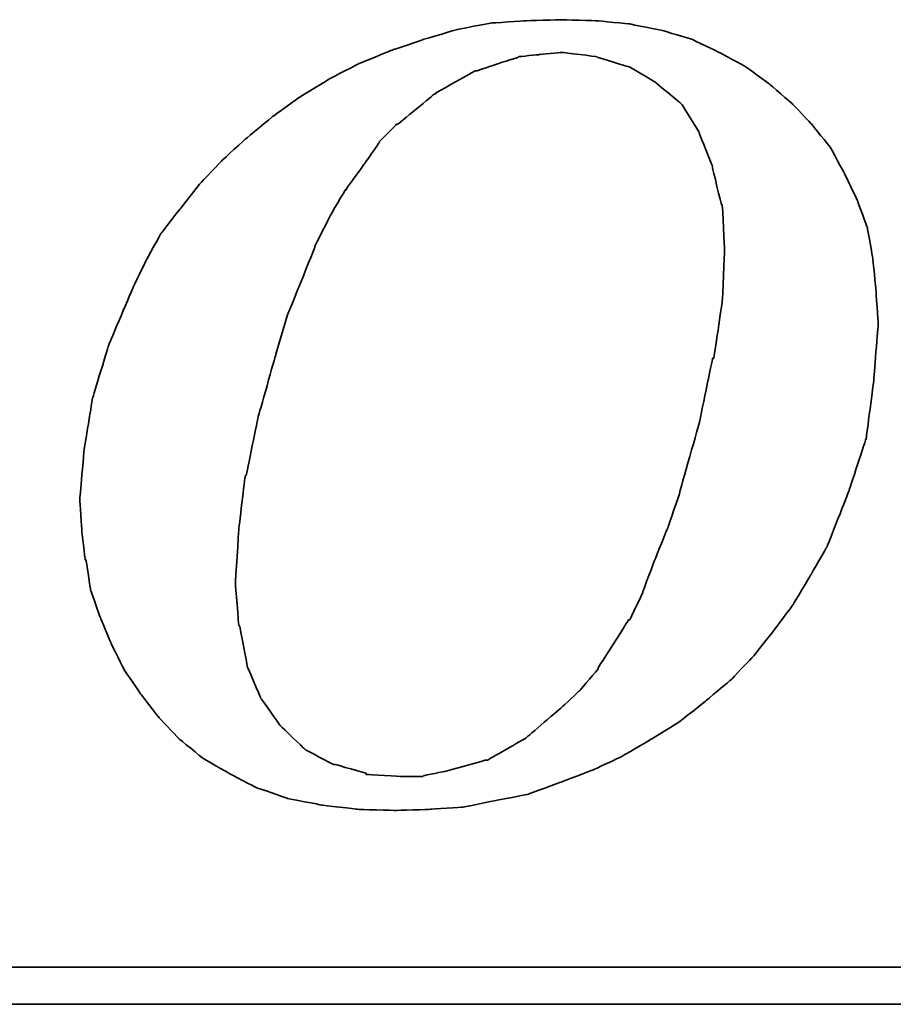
# Model space of a CAD drawing. Header units: millimetres. Extents: x 455 to 817, y 438 to 567.
# Tile 35 of 55: x 734.03 to 739.59, y 471.35 to 477.62. Entities that reach past the tile are written whole.
import ezdxf

# ---------------------------------------------------------------- set-up
doc = ezdxf.new("R2010")
doc.units = ezdxf.units.MM
doc.layers.add('DIM', color=4, linetype='CONTINUOUS')
doc.layers.add('layer 1', color=7, linetype='CONTINUOUS')

# ---------------------------------------------------------------- blocks, each defined once
blk = doc.blocks.new('TBI MOTION logo(完整正式版)')
at = {"layer": 'layer 1', "color": 22, "lineweight": 35}
for points, knots in [([(-11.34375, -6.98375), (-11.34375, -6.98375), (-10.91375, -7.43875), (-10.91375, -7.43875), (-10.91375, -7.43875), (-10.91375, -7.43875), (-10.38625, -7.87125), (-10.38625, -7.87125), (-10.38625, -7.87125), (-10.38625, -7.87125), (-9.81125, -8.20375), (-9.81125, -8.20375), (-9.81125, -8.20375), (-9.81125, -8.20375), (-9.21125, -8.51875), (-9.21125, -8.51875), (-9.21125, -8.51875), (-9.21125, -8.51875), (-8.51625, -8.75875), (-8.51625, -8.75875), (-8.51625, -8.75875), (-8.51625, -8.75875), (-7.77125, -8.90375), (-7.77125, -8.90375), (-7.77125, -8.90375), (-7.77125, -8.90375), (-6.97875, -8.99875), (-6.97875, -8.99875), (-6.97875, -8.99875), (-6.97875, -8.99875), (-6.14125, -9.02375), (-6.14125, -9.02375), (-6.14125, -9.02375), (-6.14125, -9.02375), (-5.37125, -8.99875), (-5.37125, -8.99875), (-5.37125, -8.99875), (-5.37125, -8.99875), (-4.65375, -8.94875), (-4.65375, -8.94875), (-4.65375, -8.94875), (-4.65375, -8.94875), (-3.93375, -8.80625), (-3.93375, -8.80625), (-3.93375, -8.80625), (-3.93375, -8.80625), (-3.21375, -8.66375), (-3.21375, -8.66375), (-3.21375, -8.66375), (-3.21375, -8.66375), (-2.49375, -8.39875), (-2.49375, -8.39875), (-2.49375, -8.39875), (-2.49375, -8.39875), (-1.79875, -8.13375), (-1.79875, -8.13375), (-1.79875, -8.13375), (-1.79875, -8.13375), (-1.17375, -7.84375), (-1.17375, -7.84375), (-1.17375, -7.84375), (-1.17375, -7.84375), (-0.52375, -7.46375), (-0.52375, -7.46375), (-0.52375, -7.46375), (-0.52375, -7.46375), (0.10124, -7.07875), (0.10124, -7.07875), (0.10124, -7.07875), (0.10124, -7.07875), (0.67625, -6.62375), (0.67625, -6.62375), (0.67625, -6.62375), (0.67625, -6.62375), (1.24874, -6.14375), (1.24874, -6.14375), (1.24874, -6.14375), (1.24874, -6.14375), (1.72874, -5.64125), (1.72874, -5.64125), (1.72874, -5.64125), (1.72874, -5.64125), (2.18624, -5.06375), (2.18624, -5.06375), (2.18624, -5.06375), (2.18624, -5.06375), (2.61625, -4.48874), (2.61625, -4.48874), (2.61625, -4.48874), (2.61625, -4.48874), (3.00125, -3.83874), (3.00125, -3.83874), (3.00125, -3.83874), (3.00125, -3.83874), (3.36124, -3.21374), (3.36124, -3.21374), (3.36124, -3.21374), (3.36124, -3.21374), (3.84374, -1.99125), (3.84374, -1.99125), (3.84374, -1.99125), (3.84374, -1.99125), (4.22625, -0.81875), (4.22625, -0.81875), (4.22625, -0.81875), (4.22625, -0.81875), (4.39125, 0.45624), (4.39125, 0.45624), (4.39125, 0.45624), (4.39125, 0.45624), (4.48874, 1.70124), (4.48874, 1.70124), (4.48874, 1.70124), (4.48874, 1.70124), (4.43874, 2.44625), (4.43874, 2.44625), (4.43874, 2.44625), (4.43874, 2.44625), (4.36874, 3.14125), (4.36874, 3.14125), (4.36874, 3.14125), (4.36874, 3.14125), (4.25125, 3.81125), (4.25125, 3.81125), (4.25125, 3.81125), (4.25125, 3.81125), (4.03124, 4.41125), (4.03124, 4.41125), (4.03124, 4.41125), (4.03124, 4.41125), (3.74374, 5.01125), (3.74374, 5.01125), (3.74374, 5.01125), (3.74374, 5.01125), (3.43124, 5.58875), (3.43124, 5.58875), (3.43124, 5.58875), (3.43124, 5.58875), (3.02625, 6.09125), (3.02625, 6.09125), (3.02625, 6.09125), (3.02625, 6.09125), (2.59374, 6.54875), (2.59374, 6.54875), (2.59374, 6.54875), (2.59374, 6.54875), (2.09124, 6.98125), (2.09124, 6.98125), (2.09124, 6.98125), (2.09124, 6.98125), (1.56124, 7.36625), (1.56124, 7.36625), (1.56124, 7.36625), (1.56124, 7.36625), (0.98624, 7.67625), (0.98624, 7.67625), (0.98624, 7.67625), (0.98624, 7.67625), (0.38624, 7.96375), (0.38624, 7.96375), (0.38624, 7.96375), (0.38624, 7.96375), (-0.25875, 8.15625), (-0.25875, 8.15625), (-0.25875, 8.15625), (-0.25875, 8.15625), (-0.98125, 8.30125), (-0.98125, 8.30125), (-0.98125, 8.30125), (-0.98125, 8.30125), (-1.70124, 8.37125), (-1.70124, 8.37125), (-1.70124, 8.37125), (-1.70124, 8.37125), (-2.49375, 8.39624), (-2.49375, 8.39624), (-2.49375, 8.39624), (-2.49375, 8.39624), (-3.28625, 8.37125), (-3.28625, 8.37125), (-3.28625, 8.37125), (-3.28625, 8.37125), (-4.05125, 8.32125), (-4.05125, 8.32125), (-4.05125, 8.32125), (-4.05125, 8.32125), (-4.77375, 8.18125), (-4.77375, 8.18125), (-4.77375, 8.18125), (-4.77375, 8.18125), (-5.51625, 7.96375), (-5.51625, 7.96375), (-5.51625, 7.96375), (-5.51625, 7.96375), (-6.21125, 7.72625), (-6.21125, 7.72625), (-6.21125, 7.72625), (-6.21125, 7.72625), (-6.92875, 7.43625), (-6.92875, 7.43625), (-6.92875, 7.43625), (-6.92875, 7.43625), (-7.57875, 7.10125), (-7.57875, 7.10125), (-7.57875, 7.10125), (-7.57875, 7.10125), (-8.24875, 6.69125), (-8.24875, 6.69125), (-8.24875, 6.69125), (-8.24875, 6.69125), (-8.84875, 6.26125), (-8.84875, 6.26125), (-8.84875, 6.26125), (-8.84875, 6.26125), (-9.42625, 5.78125), (-9.42625, 5.78125), (-9.42625, 5.78125), (-9.42625, 5.78125), (-9.95375, 5.30125), (-9.95375, 5.30125), (-9.95375, 5.30125), (-9.95375, 5.30125), (-10.43375, 4.79624), (-10.43375, 4.79624), (-10.43375, 4.79624), (-10.43375, 4.79624), (-10.88875, 4.22125), (-10.88875, 4.22125), (-10.88875, 4.22125), (-10.88875, 4.22125), (-11.29875, 3.69375), (-11.29875, 3.69375), (-11.29875, 3.69375), (-11.29875, 3.69375), (-11.63375, 3.09125), (-11.63375, 3.09125), (-11.63375, 3.09125), (-11.63375, 3.09125), (-11.91875, 2.49625), (-11.91875, 2.49625), (-11.91875, 2.49625), (-11.91875, 2.49625), (-12.44875, 1.24625), (-12.44875, 1.24625), (-12.44875, 1.24625), (-12.44875, 1.24625), (-12.80875, 0.06874), (-12.80875, 0.06874), (-12.80875, 0.06874), (-12.80875, 0.06874), (-12.99875, -1.07875), (-12.99875, -1.07875), (-12.99875, -1.07875), (-12.99875, -1.07875), (-13.09375, -2.18375), (-13.09375, -2.18375), (-13.09375, -2.18375), (-13.09375, -2.18375), (-13.04875, -2.85375), (-13.04875, -2.85375), (-13.04875, -2.85375), (-13.04875, -2.85375), (-12.97375, -3.50375), (-12.97375, -3.50375), (-12.97375, -3.50375), (-12.97375, -3.50375), (-12.95375, -3.50375), (-12.95375, -3.50375), (-12.95375, -3.50375), (-12.95375, -3.50375), (-12.85375, -4.17375), (-12.85375, -4.17375), (-12.85375, -4.17375), (-12.85375, -4.17375), (-12.63875, -4.77624), (-12.63875, -4.77624), (-12.63875, -4.77624), (-12.63875, -4.77624), (-12.39875, -5.35125), (-12.39875, -5.35125), (-12.39875, -5.35125), (-12.39875, -5.35125), (-12.11375, -5.92875), (-12.11375, -5.92875), (-12.11375, -5.92875), (-12.11375, -5.92875), (-11.75375, -6.45375), (-11.75375, -6.45375), (-11.75375, -6.45375), (-11.75375, -6.45375), (-11.34375, -6.98375), (-11.34375, -6.98375)], [0, 0, 0, 0, 0.01369863, 0.01369863, 0.01369863, 0.01369864, 0.02739726, 0.02739726, 0.02739726, 0.02739727, 0.04109589, 0.04109589, 0.04109589, 0.0410959, 0.05479452, 0.05479452, 0.05479452, 0.05479453, 0.06849315, 0.06849315, 0.06849315, 0.06849316, 0.08219178, 0.08219178, 0.08219178, 0.08219179, 0.09589041, 0.09589041, 0.09589041, 0.09589042, 0.10958904, 0.10958904, 0.10958904, 0.10958905, 0.12328767, 0.12328767, 0.12328767, 0.12328768, 0.1369863, 0.1369863, 0.1369863, 0.13698631, 0.15068493, 0.15068493, 0.15068493, 0.15068494, 0.16438356, 0.16438356, 0.16438356, 0.16438357, 0.17808219, 0.17808219, 0.17808219, 0.1780822, 0.19178082, 0.19178082, 0.19178082, 0.19178083, 0.20547945, 0.20547945, 0.20547945, 0.20547946, 0.21917808, 0.21917808, 0.21917808, 0.21917809, 0.23287671, 0.23287671, 0.23287671, 0.23287672, 0.24657534, 0.24657534, 0.24657534, 0.24657535, 0.26027397, 0.26027397, 0.26027397, 0.26027398, 0.2739726, 0.2739726, 0.2739726, 0.27397261, 0.28767123, 0.28767123, 0.28767123, 0.28767124, 0.30136986, 0.30136986, 0.30136986, 0.30136987, 0.31506849, 0.31506849, 0.31506849, 0.3150685, 0.32876712, 0.32876712, 0.32876712, 0.32876713, 0.34246575, 0.34246575, 0.34246575, 0.34246576, 0.35616438, 0.35616438, 0.35616438, 0.35616439, 0.36986301, 0.36986301, 0.36986301, 0.36986302, 0.38356164, 0.38356164, 0.38356164, 0.38356165, 0.39726027, 0.39726027, 0.39726027, 0.39726028, 0.4109589, 0.4109589, 0.4109589, 0.41095891, 0.42465753, 0.42465753, 0.42465753, 0.42465754, 0.43835616, 0.43835616, 0.43835616, 0.43835617, 0.45205479, 0.45205479, 0.45205479, 0.4520548, 0.46575342, 0.46575342, 0.46575342, 0.46575343, 0.47945205, 0.47945205, 0.47945205, 0.47945206, 0.49315068, 0.49315068, 0.49315068, 0.49315069, 0.50684932, 0.50684932, 0.50684932, 0.50684933, 0.52054795, 0.52054795, 0.52054795, 0.52054796, 0.53424658, 0.53424658, 0.53424658, 0.53424659, 0.54794521, 0.54794521, 0.54794521, 0.54794522, 0.56164384, 0.56164384, 0.56164384, 0.56164385, 0.57534247, 0.57534247, 0.57534247, 0.57534248, 0.5890411, 0.5890411, 0.5890411, 0.58904111, 0.60273973, 0.60273973, 0.60273973, 0.60273974, 0.61643836, 0.61643836, 0.61643836, 0.61643837, 0.63013699, 0.63013699, 0.63013699, 0.630137, 0.64383562, 0.64383562, 0.64383562, 0.64383563, 0.65753425, 0.65753425, 0.65753425, 0.65753426, 0.67123288, 0.67123288, 0.67123288, 0.67123289, 0.68493151, 0.68493151, 0.68493151, 0.68493152, 0.69863014, 0.69863014, 0.69863014, 0.69863015, 0.71232877, 0.71232877, 0.71232877, 0.71232878, 0.7260274, 0.7260274, 0.7260274, 0.72602741, 0.73972603, 0.73972603, 0.73972603, 0.73972604, 0.75342466, 0.75342466, 0.75342466, 0.75342467, 0.76712329, 0.76712329, 0.76712329, 0.7671233, 0.78082192, 0.78082192, 0.78082192, 0.78082193, 0.79452055, 0.79452055, 0.79452055, 0.79452056, 0.80821918, 0.80821918, 0.80821918, 0.80821919, 0.82191781, 0.82191781, 0.82191781, 0.82191782, 0.83561644, 0.83561644, 0.83561644, 0.83561645, 0.84931507, 0.84931507, 0.84931507, 0.84931508, 0.8630137, 0.8630137, 0.8630137, 0.86301371, 0.87671233, 0.87671233, 0.87671233, 0.87671234, 0.89041096, 0.89041096, 0.89041096, 0.89041097, 0.90410959, 0.90410959, 0.90410959, 0.9041096, 0.91780822, 0.91780822, 0.91780822, 0.91780823, 0.93150685, 0.93150685, 0.93150685, 0.93150686, 0.94520548, 0.94520548, 0.94520548, 0.94520549, 0.95890411, 0.95890411, 0.95890411, 0.95890412, 0.97260274, 0.97260274, 0.97260274, 0.97260275, 0.98630137, 0.98630137, 0.98630137, 0.98630138, 1, 1, 1, 1]), ([(-8.77875, 1.03124), (-8.77875, 1.03124), (-8.51625, 1.89625), (-8.51625, 1.89625), (-8.51625, 1.89625), (-8.51625, 1.89625), (-8.20375, 2.66375), (-8.20375, 2.66375), (-8.20375, 2.66375), (-8.20375, 2.66375), (-7.91625, 3.38125), (-7.91625, 3.38125), (-7.91625, 3.38125), (-7.91625, 3.38125), (-7.91625, 3.40624), (-7.91625, 3.40624), (-7.91625, 3.40624), (-7.91625, 3.40624), (-7.57875, 4.07624), (-7.57875, 4.07624), (-7.57875, 4.07624), (-7.57875, 4.07624), (-7.24375, 4.65125), (-7.24375, 4.65125), (-7.24375, 4.65125), (-7.24375, 4.65125), (-7.21875, 4.65125), (-7.21875, 4.65125), (-7.21875, 4.65125), (-7.21875, 4.65125), (-7.21875, 4.67624), (-7.21875, 4.67624), (-7.21875, 4.67624), (-7.21875, 4.67624), (-6.83625, 5.20375), (-6.83625, 5.20375), (-6.83625, 5.20375), (-6.83625, 5.20375), (-6.49875, 5.68625), (-6.49875, 5.68625), (-6.49875, 5.68625), (-6.49875, 5.68625), (-6.49875, 5.70625), (-6.49875, 5.70625), (-6.49875, 5.70625), (-6.49875, 5.70625), (-6.11625, 6.09125), (-6.11625, 6.09125), (-6.11625, 6.09125), (-6.11625, 6.09125), (-6.09125, 6.09125), (-6.09125, 6.09125), (-6.09125, 6.09125), (-6.09125, 6.09125), (-5.27375, 6.76625), (-5.27375, 6.76625), (-5.27375, 6.76625), (-5.27375, 6.76625), (-5.24875, 6.76625), (-5.24875, 6.76625), (-5.24875, 6.76625), (-5.24875, 6.76625), (-5.24875, 6.78625), (-5.24875, 6.78625), (-5.24875, 6.78625), (-5.24875, 6.78625), (-4.38875, 7.26624), (-4.38875, 7.26624), (-4.38875, 7.26624), (-4.38875, 7.26624), (-4.36125, 7.26624), (-4.36125, 7.26624), (-4.36125, 7.26624), (-4.36125, 7.26624), (-3.93375, 7.41125), (-3.93375, 7.41125), (-3.93375, 7.41125), (-3.93375, 7.41125), (-3.47375, 7.55625), (-3.47375, 7.55625), (-3.47375, 7.55625), (-3.47375, 7.55625), (-3.45375, 7.55625), (-3.45375, 7.55625), (-3.45375, 7.55625), (-3.45375, 7.55625), (-3.42875, 7.58124), (-3.42875, 7.58124), (-3.42875, 7.58124), (-3.42875, 7.58124), (-2.97375, 7.62625), (-2.97375, 7.62625), (-2.97375, 7.62625), (-2.97375, 7.62625), (-2.49375, 7.67625), (-2.49375, 7.67625), (-2.49375, 7.67625), (-2.49375, 7.67625), (-2.46875, 7.67625), (-2.46875, 7.67625), (-2.46875, 7.67625), (-2.46875, 7.67625), (-1.70124, 7.58124), (-1.70124, 7.58124), (-1.70124, 7.58124), (-1.70124, 7.58124), (-1.67875, 7.55625), (-1.67875, 7.55625), (-1.67875, 7.55625), (-1.67875, 7.55625), (-1.65375, 7.55625), (-1.65375, 7.55625), (-1.65375, 7.55625), (-1.65375, 7.55625), (-1.03125, 7.36625), (-1.03125, 7.36625), (-1.03125, 7.36625), (-1.03125, 7.36625), (-1.00625, 7.36625), (-1.00625, 7.36625), (-1.00625, 7.36625), (-1.00625, 7.36625), (-0.43124, 7.02624), (-0.43124, 7.02624), (-0.43124, 7.02624), (-0.43124, 7.02624), (-0.40625, 7.00624), (-0.40625, 7.00624), (-0.40625, 7.00624), (-0.40625, 7.00624), (0.12124, 6.57124), (0.12124, 6.57124), (0.12124, 6.57124), (0.12124, 6.57124), (0.14624, 6.54875), (0.14624, 6.54875), (0.14624, 6.54875), (0.14624, 6.54875), (0.17124, 6.52375), (0.17124, 6.52375), (0.17124, 6.52375), (0.17124, 6.52375), (0.55625, 5.89875), (0.55625, 5.89875), (0.55625, 5.89875), (0.55625, 5.89875), (0.55625, 5.87625), (0.55625, 5.87625), (0.55625, 5.87625), (0.55625, 5.87625), (0.84124, 5.15625), (0.84124, 5.15625), (0.84124, 5.15625), (0.84124, 5.15625), (0.84124, 5.13125), (0.84124, 5.13125), (0.84124, 5.13125), (0.84124, 5.13125), (1.03624, 4.31875), (1.03624, 4.31875), (1.03624, 4.31875), (1.03624, 4.31875), (1.05624, 4.31875), (1.05624, 4.31875), (1.05624, 4.31875), (1.05624, 4.31875), (1.05624, 4.29125), (1.05624, 4.29125), (1.05624, 4.29125), (1.05624, 4.29125), (1.10625, 3.33125), (1.10625, 3.33125), (1.10625, 3.33125), (1.10625, 3.33125), (1.10625, 3.30875), (1.10625, 3.30875), (1.10625, 3.30875), (1.10625, 3.30875), (1.05624, 2.20624), (1.05624, 2.20624), (1.05624, 2.20624), (1.05624, 2.20624), (1.05624, 2.18124), (1.05624, 2.18124), (1.05624, 2.18124), (1.05624, 2.18124), (0.86624, 0.93624), (0.86624, 0.93624), (0.86624, 0.93624), (0.86624, 0.93624), (0.84124, 0.93624), (0.84124, 0.93624), (0.84124, 0.93624), (0.84124, 0.93624), (0.55625, -0.45874), (0.55625, -0.45874), (0.55625, -0.45874), (0.55625, -0.45874), (0.12124, -1.99125), (0.12124, -1.99125), (0.12124, -1.99125), (0.12124, -1.99125), (0.12124, -2.01874), (0.12124, -2.01874), (0.12124, -2.01874), (0.12124, -2.01874), (-0.13874, -2.78375), (-0.13874, -2.78375), (-0.13874, -2.78375), (-0.13874, -2.78375), (-0.43124, -3.50375), (-0.43124, -3.50375), (-0.43124, -3.50375), (-0.43124, -3.50375), (-0.69375, -4.19875), (-0.69375, -4.19875), (-0.69375, -4.19875), (-0.69375, -4.19875), (-0.69375, -4.22375), (-0.69375, -4.22375), (-0.69375, -4.22375), (-0.69375, -4.22375), (-0.98125, -4.82374), (-0.98125, -4.82374), (-0.98125, -4.82374), (-0.98125, -4.82374), (-1.00625, -4.82374), (-1.00625, -4.82374), (-1.00625, -4.82374), (-1.00625, -4.82374), (-1.33875, -5.35125), (-1.33875, -5.35125), (-1.33875, -5.35125), (-1.33875, -5.35125), (-1.67875, -5.87875), (-1.67875, -5.87875), (-1.67875, -5.87875), (-1.67875, -5.87875), (-1.67875, -5.90375), (-1.67875, -5.90375), (-1.67875, -5.90375), (-1.67875, -5.90375), (-2.05875, -6.35875), (-2.05875, -6.35875), (-2.05875, -6.35875), (-2.05875, -6.35875), (-2.08375, -6.38375), (-2.08375, -6.38375), (-2.08375, -6.38375), (-2.08375, -6.38375), (-2.46875, -6.74375), (-2.46875, -6.74375), (-2.46875, -6.74375), (-2.46875, -6.74375), (-3.25875, -7.41625), (-3.25875, -7.41625), (-3.25875, -7.41625), (-3.25875, -7.41625), (-3.28625, -7.43875), (-3.28625, -7.43875), (-3.28625, -7.43875), (-3.28625, -7.43875), (-4.12375, -7.91875), (-4.12375, -7.91875), (-4.12375, -7.91875), (-4.12375, -7.91875), (-4.14875, -7.91875), (-4.14875, -7.91875), (-4.14875, -7.91875), (-4.14875, -7.91875), (-4.17125, -7.91875), (-4.17125, -7.91875), (-4.17125, -7.91875), (-4.17125, -7.91875), (-5.03375, -8.15875), (-5.03375, -8.15875), (-5.03375, -8.15875), (-5.03375, -8.15875), (-5.51625, -8.25625), (-5.51625, -8.25625), (-5.51625, -8.25625), (-5.51625, -8.25625), (-5.54125, -8.27875), (-5.54125, -8.27875), (-5.54125, -8.27875), (-5.54125, -8.27875), (-5.56375, -8.27875), (-5.56375, -8.27875), (-5.56375, -8.27875), (-5.56375, -8.27875), (-5.99625, -8.27875), (-5.99625, -8.27875), (-5.99625, -8.27875), (-5.99625, -8.27875), (-6.76375, -8.23125), (-6.76375, -8.23125), (-6.76375, -8.23125), (-6.76375, -8.23125), (-6.78875, -8.23125), (-6.78875, -8.23125), (-6.78875, -8.23125), (-6.78875, -8.23125), (-6.78875, -8.20375), (-6.78875, -8.20375), (-6.78875, -8.20375), (-6.78875, -8.20375), (-7.45875, -8.01375), (-7.45875, -8.01375), (-7.45875, -8.01375), (-7.45875, -8.01375), (-7.48375, -8.01375), (-7.48375, -8.01375), (-7.48375, -8.01375), (-7.48375, -8.01375), (-7.50875, -8.01375), (-7.50875, -8.01375), (-7.50875, -8.01375), (-7.50875, -8.01375), (-8.13125, -7.67875), (-8.13125, -7.67875), (-8.13125, -7.67875), (-8.13125, -7.67875), (-8.15625, -7.65375), (-8.15625, -7.65375), (-8.15625, -7.65375), (-8.15625, -7.65375), (-8.65875, -7.17375), (-8.65875, -7.17375), (-8.65875, -7.17375), (-8.65875, -7.17375), (-8.68375, -7.14875), (-8.68375, -7.14875), (-8.68375, -7.14875), (-8.68375, -7.14875), (-9.08875, -6.57375), (-9.08875, -6.57375), (-9.08875, -6.57375), (-9.08875, -6.57375), (-9.11375, -6.54875), (-9.11375, -6.54875), (-9.11375, -6.54875), (-9.11375, -6.54875), (-9.11375, -6.52875), (-9.11375, -6.52875), (-9.11375, -6.52875), (-9.11375, -6.52875), (-9.40375, -5.85375), (-9.40375, -5.85375), (-9.40375, -5.85375), (-9.40375, -5.85375), (-9.40375, -5.82875), (-9.40375, -5.82875), (-9.40375, -5.82875), (-9.40375, -5.82875), (-9.56875, -4.96875), (-9.56875, -4.96875), (-9.56875, -4.96875), (-9.56875, -4.96875), (-9.59375, -4.94375), (-9.59375, -4.94375), (-9.59375, -4.94375), (-9.59375, -4.94375), (-9.66375, -4.03375), (-9.66375, -4.03375), (-9.66375, -4.03375), (-9.66375, -4.03375), (-9.66375, -4.00875), (-9.66375, -4.00875), (-9.66375, -4.00875), (-9.66375, -4.00875), (-9.59375, -2.85375), (-9.59375, -2.85375), (-9.59375, -2.85375), (-9.59375, -2.85375), (-9.45125, -1.65875), (-9.45125, -1.65875), (-9.45125, -1.65875), (-9.45125, -1.65875), (-9.42625, -1.63375), (-9.42625, -1.63375), (-9.42625, -1.63375), (-9.42625, -1.63375), (-9.16125, -0.33875), (-9.16125, -0.33875), (-9.16125, -0.33875), (-9.16125, -0.33875), (-8.77875, 1.00624), (-8.77875, 1.00624), (-8.77875, 1.00624), (-8.77875, 1.00624), (-8.77875, 1.03124), (-8.77875, 1.03124)], [0, 0, 0, 0, 0.01020408, 0.01020408, 0.01020408, 0.01020409, 0.02040816, 0.02040816, 0.02040816, 0.02040817, 0.03061224, 0.03061224, 0.03061224, 0.03061225, 0.04081633, 0.04081633, 0.04081633, 0.04081634, 0.05102041, 0.05102041, 0.05102041, 0.05102042, 0.06122449, 0.06122449, 0.06122449, 0.0612245, 0.07142857, 0.07142857, 0.07142857, 0.07142858, 0.08163265, 0.08163265, 0.08163265, 0.08163266, 0.09183673, 0.09183673, 0.09183673, 0.09183674, 0.10204082, 0.10204082, 0.10204082, 0.10204083, 0.1122449, 0.1122449, 0.1122449, 0.11224491, 0.12244898, 0.12244898, 0.12244898, 0.12244899, 0.13265306, 0.13265306, 0.13265306, 0.13265307, 0.14285714, 0.14285714, 0.14285714, 0.14285715, 0.15306122, 0.15306122, 0.15306122, 0.15306123, 0.16326531, 0.16326531, 0.16326531, 0.16326532, 0.17346939, 0.17346939, 0.17346939, 0.1734694, 0.18367347, 0.18367347, 0.18367347, 0.18367348, 0.19387755, 0.19387755, 0.19387755, 0.19387756, 0.20408163, 0.20408163, 0.20408163, 0.20408164, 0.21428571, 0.21428571, 0.21428571, 0.21428572, 0.2244898, 0.2244898, 0.2244898, 0.22448981, 0.23469388, 0.23469388, 0.23469388, 0.23469389, 0.24489796, 0.24489796, 0.24489796, 0.24489797, 0.25510204, 0.25510204, 0.25510204, 0.25510205, 0.26530612, 0.26530612, 0.26530612, 0.26530613, 0.2755102, 0.2755102, 0.2755102, 0.27551021, 0.28571429, 0.28571429, 0.28571429, 0.2857143, 0.29591837, 0.29591837, 0.29591837, 0.29591838, 0.30612245, 0.30612245, 0.30612245, 0.30612246, 0.31632653, 0.31632653, 0.31632653, 0.31632654, 0.32653061, 0.32653061, 0.32653061, 0.32653062, 0.33673469, 0.33673469, 0.33673469, 0.3367347, 0.34693878, 0.34693878, 0.34693878, 0.34693879, 0.35714286, 0.35714286, 0.35714286, 0.35714287, 0.36734694, 0.36734694, 0.36734694, 0.36734695, 0.37755102, 0.37755102, 0.37755102, 0.37755103, 0.3877551, 0.3877551, 0.3877551, 0.38775511, 0.39795918, 0.39795918, 0.39795918, 0.39795919, 0.40816327, 0.40816327, 0.40816327, 0.40816328, 0.41836735, 0.41836735, 0.41836735, 0.41836736, 0.42857143, 0.42857143, 0.42857143, 0.42857144, 0.43877551, 0.43877551, 0.43877551, 0.43877552, 0.44897959, 0.44897959, 0.44897959, 0.4489796, 0.45918367, 0.45918367, 0.45918367, 0.45918368, 0.46938776, 0.46938776, 0.46938776, 0.46938777, 0.47959184, 0.47959184, 0.47959184, 0.47959185, 0.48979592, 0.48979592, 0.48979592, 0.48979593, 0.5, 0.5, 0.5, 0.50000001, 0.51020408, 0.51020408, 0.51020408, 0.51020409, 0.52040816, 0.52040816, 0.52040816, 0.52040817, 0.53061224, 0.53061224, 0.53061224, 0.53061225, 0.54081633, 0.54081633, 0.54081633, 0.54081634, 0.55102041, 0.55102041, 0.55102041, 0.55102042, 0.56122449, 0.56122449, 0.56122449, 0.5612245, 0.57142857, 0.57142857, 0.57142857, 0.57142858, 0.58163265, 0.58163265, 0.58163265, 0.58163266, 0.59183673, 0.59183673, 0.59183673, 0.59183674, 0.60204082, 0.60204082, 0.60204082, 0.60204083, 0.6122449, 0.6122449, 0.6122449, 0.61224491, 0.62244898, 0.62244898, 0.62244898, 0.62244899, 0.63265306, 0.63265306, 0.63265306, 0.63265307, 0.64285714, 0.64285714, 0.64285714, 0.64285715, 0.65306122, 0.65306122, 0.65306122, 0.65306123, 0.66326531, 0.66326531, 0.66326531, 0.66326532, 0.67346939, 0.67346939, 0.67346939, 0.6734694, 0.68367347, 0.68367347, 0.68367347, 0.68367348, 0.69387755, 0.69387755, 0.69387755, 0.69387756, 0.70408163, 0.70408163, 0.70408163, 0.70408164, 0.71428571, 0.71428571, 0.71428571, 0.71428572, 0.7244898, 0.7244898, 0.7244898, 0.72448981, 0.73469388, 0.73469388, 0.73469388, 0.73469389, 0.74489796, 0.74489796, 0.74489796, 0.74489797, 0.75510204, 0.75510204, 0.75510204, 0.75510205, 0.76530612, 0.76530612, 0.76530612, 0.76530613, 0.7755102, 0.7755102, 0.7755102, 0.77551021, 0.78571429, 0.78571429, 0.78571429, 0.7857143, 0.79591837, 0.79591837, 0.79591837, 0.79591838, 0.80612245, 0.80612245, 0.80612245, 0.80612246, 0.81632653, 0.81632653, 0.81632653, 0.81632654, 0.82653061, 0.82653061, 0.82653061, 0.82653062, 0.83673469, 0.83673469, 0.83673469, 0.8367347, 0.84693878, 0.84693878, 0.84693878, 0.84693879, 0.85714286, 0.85714286, 0.85714286, 0.85714287, 0.86734694, 0.86734694, 0.86734694, 0.86734695, 0.87755102, 0.87755102, 0.87755102, 0.87755103, 0.8877551, 0.8877551, 0.8877551, 0.88775511, 0.89795918, 0.89795918, 0.89795918, 0.89795919, 0.90816327, 0.90816327, 0.90816327, 0.90816328, 0.91836735, 0.91836735, 0.91836735, 0.91836736, 0.92857143, 0.92857143, 0.92857143, 0.92857144, 0.93877551, 0.93877551, 0.93877551, 0.93877552, 0.94897959, 0.94897959, 0.94897959, 0.9489796, 0.95918367, 0.95918367, 0.95918367, 0.95918368, 0.96938776, 0.96938776, 0.96938776, 0.96938777, 0.97959184, 0.97959184, 0.97959184, 0.97959185, 0.98979592, 0.98979592, 0.98979592, 0.98979593, 1, 1, 1, 1]), ([(75.90875, -9.47875), (75.90875, -9.47875), (75.90875, -12.28625), (75.90875, -12.28625), (75.90875, -12.28625), (75.90875, -12.28625), (75.90875, -12.47875), (75.90875, -12.47875), (75.90875, -12.47875), (75.90875, -12.47875), (75.71625, -12.47875), (75.71625, -12.47875), (75.71625, -12.47875), (75.71625, -12.47875), (-88.32875, -12.47875), (-88.32875, -12.47875), (-88.32875, -12.47875), (-88.32875, -12.47875), (-88.32875, -13.29375), (-88.32875, -13.29375), (-88.32875, -13.29375), (-88.32875, -13.29375), (82.89125, -13.29375), (82.89125, -13.29375), (82.89125, -13.29375), (82.89125, -13.29375), (75.90875, -9.47875), (75.90875, -9.47875)], [0, 0, 0, 0, 0.14285714, 0.14285714, 0.14285714, 0.14285715, 0.28571429, 0.28571429, 0.28571429, 0.2857143, 0.42857143, 0.42857143, 0.42857143, 0.42857144, 0.57142857, 0.57142857, 0.57142857, 0.57142858, 0.71428571, 0.71428571, 0.71428571, 0.71428572, 0.85714286, 0.85714286, 0.85714286, 0.85714287, 1, 1, 1, 1])]:
    blk.add_open_spline(points, degree=3, knots=knots, dxfattribs=at)

msp = doc.modelspace()

# ---------------------------------------------------------------- block references
at = {"layer": 'DIM', "color": 0, "xscale": 0.2889976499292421, "yscale": 0.2889976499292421, "zscale": 0.2889976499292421}
msp.add_blockref('TBI MOTION logo(完整正式版)', (738.1939, 475.1942), dxfattribs=at)

doc.saveas('drawing.dxf')
